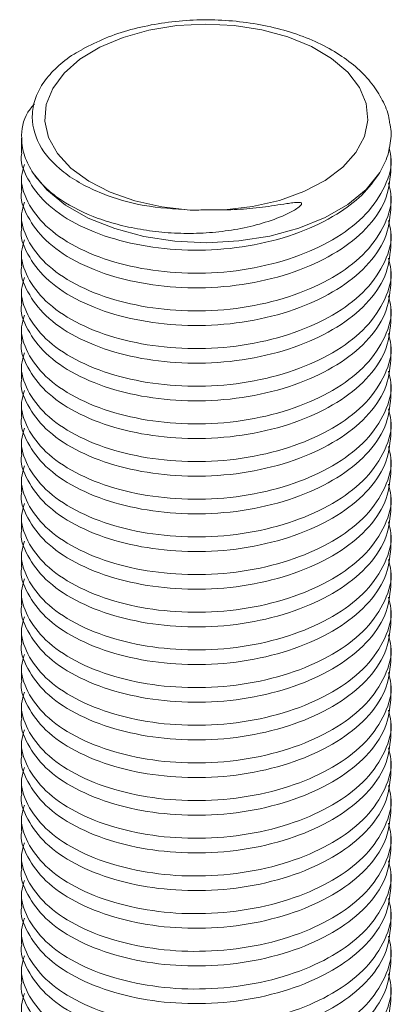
# Model space of a CAD drawing. Header units: millimetres. Extents: x 8 to 270, y 10 to 208.
# Tile 14 of 14: x 146.8 to 150.03, y 164.97 to 173.51. Entities that reach past the tile are written whole.
import ezdxf

# ---------------------------------------------------------------- set-up
doc = ezdxf.new("R2010")
doc.units = ezdxf.units.MM

msp = doc.modelspace()

# ---------------------------------------------------------------- linework, layer by layer
at = {"color": 7, "linetype": 'Continuous', "lineweight": 15}
for p, q in [((146.8217, 172.4798), (146.8217, 172.353)), ((150.0217, 172.1897), (150.0217, 172.3165)), ((146.8217, 172.1532), (146.8217, 172.0264)), ((150.0217, 171.8631), (150.0217, 171.9899)), ((146.8217, 171.8266), (146.8217, 171.6998)), ((150.0217, 171.5365), (150.0217, 171.6633)), ((146.8217, 171.5), (146.8217, 171.3731)), ((150.0217, 171.2098), (150.0217, 171.3367)), ((146.8217, 171.1734), (146.8217, 171.0465)), ((150.0217, 170.8832), (150.0217, 171.0101)), ((146.8217, 170.8467), (146.8217, 170.7199)), ((150.0217, 170.5566), (150.0217, 170.6834)), ((146.8217, 170.5201), (146.8217, 170.3933)), ((150.0217, 170.23), (150.0217, 170.3568)), ((146.8217, 170.1935), (146.8217, 170.0667)), ((150.0217, 169.9034), (150.0217, 170.0302)), ((146.8217, 169.8669), (146.8217, 169.7401)), ((150.0217, 169.5768), (150.0217, 169.7036)), ((146.8217, 169.5403), (146.8217, 169.4135)), ((150.0217, 169.2501), (150.0217, 169.377)), ((146.8217, 169.2137), (146.8217, 169.0868)), ((150.0217, 168.9235), (150.0217, 169.0504)), ((146.8217, 168.887), (146.8217, 168.7602)), ((150.0217, 168.5969), (150.0217, 168.7237)), ((146.8217, 168.5604), (146.8217, 168.4336)), ((150.0217, 168.2703), (150.0217, 168.3971)), ((146.8217, 168.2338), (146.8217, 168.107)), ((150.0217, 167.9437), (150.0217, 168.0705)), ((146.8217, 167.9072), (146.8217, 167.7804)), ((150.0217, 167.6171), (150.0217, 167.7439)), ((146.8217, 167.5806), (146.8217, 167.4538)), ((150.0217, 167.2904), (150.0217, 167.4173)), ((146.8217, 167.254), (146.8217, 167.1271)), ((150.0217, 166.9638), (150.0217, 167.0907)), ((146.8217, 166.9273), (146.8217, 166.8005)), ((150.0217, 166.6372), (150.0217, 166.764)), ((146.8217, 166.6007), (146.8217, 166.4739)), ((150.0217, 166.3106), (150.0217, 166.4374)), ((146.8217, 166.2741), (146.8217, 166.1473)), ((150.0217, 165.984), (150.0217, 166.1108)), ((146.8217, 165.9475), (146.8217, 165.8207)), ((150.0217, 165.6574), (150.0217, 165.7842)), ((146.8217, 165.6209), (146.8217, 165.4941)), ((150.0217, 165.3307), (150.0217, 165.4576)), ((146.8217, 165.2943), (146.8217, 165.1674)), ((150.0217, 165.0041), (150.0217, 165.131))]:
    msp.add_line(p, q, dxfattribs=at)
at = {"color": 7, "linetype": 'Continuous', "lineweight": 15, "flags": 128}
for points in [[(148.5787, 171.8577), (148.8232, 171.8865), (149.055, 171.94), (149.2667, 172.0164), (149.4515, 172.1132), (149.6035, 172.2275), (149.718, 172.3555), (149.7913, 172.4933), (149.8211, 172.6363), (149.8064, 172.7802), (149.7477, 172.9202), (149.6468, 173.052), (149.507, 173.1714), (149.3327, 173.2745), (149.1294, 173.3581), (148.9037, 173.4196), (148.6626, 173.4569), (148.4138, 173.469), (148.1654, 173.4553), (147.925, 173.4164), (147.7005, 173.3535), (147.4989, 173.2685), (147.3266, 173.1643), (147.1891, 173.044), (147.0908, 172.9116), (147.0349, 172.7712), (147.0229, 172.6272), (147.0555, 172.4844), (147.1315, 172.3471), (147.2485, 172.2198), (147.4028, 172.1066), (147.5895, 172.0109), (147.8026, 171.9359), (148.0354, 171.884), (148.2805, 171.8567)], [(149.9253, 172.1817), (149.8079, 172.0361), (149.6485, 171.9045), (149.452, 171.7908), (149.2244, 171.6985), (148.9725, 171.6303), (148.704, 171.5883), (148.4269, 171.5738), (148.1497, 171.5873), (147.8807, 171.6282), (147.6281, 171.6955), (147.3994, 171.787), (147.2017, 171.8999), (147.0408, 172.0309), (146.9217, 172.1761)]]:
    msp.add_lwpolyline(points, dxfattribs=at)
at = {"color": 7, "linetype": 'Continuous', "lineweight": 15}
for points, knots in [([(150.009, 172.6146), (150.0084, 172.6224), (150.0037, 172.6832), (149.9585, 172.7931), (149.8743, 172.9383), (149.7529, 173.0721), (149.6, 173.193), (149.4169, 173.2979), (149.2089, 173.3837), (148.9819, 173.4481), (148.742, 173.49), (148.4948, 173.5086), (148.246, 173.5037), (148.0011, 173.4755), (147.7662, 173.4239), (147.5441, 173.3514), (147.4142, 173.2852), (147.349, 173.252)], [0, 0, 0, 0, 0.0095638, 0.0745977, 0.1404689, 0.2084181, 0.2786372, 0.3503977, 0.4227442, 0.4949893, 0.5670197, 0.6388869, 0.7107056, 0.7826031, 0.8546889, 0.9271122, 1, 1, 1, 1]), ([(148.2805, 171.8567), (148.1455, 171.8656), (147.8757, 171.8834), (147.49, 171.9971), (147.1631, 172.1769), (146.9502, 172.4228), (146.8988, 172.6514), (146.9379, 172.8346), (147.0091, 172.9697), (147.1228, 173.096), (147.2377, 173.19), (147.325, 173.2354), (147.3501, 173.2485)], [0, 0, 0, 0, 0.120498, 0.24079, 0.381803, 0.52407, 0.667827, 0.742077, 0.818481, 0.892726, 0.969111, 1, 1, 1, 1]), ([(146.9328, 172.7782), (146.9125, 172.754), (146.8336, 172.6599), (146.8127, 172.501), (146.8371, 172.322), (146.8938, 172.2243), (146.9217, 172.1761)], [0, 0, 0, 0, 0.129834, 0.505035, 0.755727, 1, 1, 1, 1]), ([(150.0091, 172.6146), (150.0109, 172.6084), (150.0285, 172.5499), (150.0196, 172.4341), (149.9868, 172.2949), (149.9418, 172.2121), (149.9253, 172.1817)], [0, 0, 0, 0, 0.0430947, 0.4078094, 0.7830967, 1, 1, 1, 1]), ([(149.9253, 172.1817), (149.8777, 172.115), (149.7841, 171.9838), (149.5466, 171.8062), (149.2334, 171.6537), (148.8407, 171.545), (148.4192, 171.4991), (148.0031, 171.5185), (147.6146, 171.5979), (147.2775, 171.7324), (147.0166, 171.9132), (146.8673, 172.1239), (146.8042, 172.2766), (146.8224, 172.3516), (146.8227, 172.3529)], [0, 0, 0, 0, 0.079528, 0.156411, 0.248514, 0.343876, 0.439239, 0.531342, 0.623444, 0.718807, 0.81417, 0.906272, 0.998375, 1, 1, 1, 1]), ([(146.8459, 172.2507), (146.8356, 172.217), (146.8028, 172.1097), (146.863, 171.9243), (147.0178, 171.7134), (147.2772, 171.5326), (147.6147, 171.3981), (148.0031, 171.3187), (148.4192, 171.2993), (148.8408, 171.3452), (149.2332, 171.454), (149.5653, 171.6148), (149.8233, 171.8197), (149.9806, 172.0602), (150.0409, 172.2611), (150.0117, 172.3717), (150.005, 172.397)], [0, 0, 0, 0, 0.03535, 0.112405, 0.189459, 0.269241, 0.349023, 0.426078, 0.503132, 0.582914, 0.662696, 0.739751, 0.816806, 0.896587, 0.976369, 1, 1, 1, 1]), ([(150.0208, 172.1898), (150.0106, 172.1045), (149.9899, 171.9324), (149.8207, 171.6928), (149.566, 171.488), (149.233, 171.3272), (148.8408, 171.2184), (148.4192, 171.1725), (148.0031, 171.1919), (147.6146, 171.2713), (147.2775, 171.4058), (147.0166, 171.5866), (146.8673, 171.7973), (146.8042, 171.95), (146.8224, 172.025), (146.8227, 172.0263)], [0, 0, 0, 0, 0.083338, 0.16812, 0.250005, 0.331889, 0.416671, 0.501454, 0.583338, 0.665222, 0.750005, 0.834787, 0.916671, 0.998556, 1, 1, 1, 1]), ([(146.9217, 172.1761), (146.9476, 172.1381), (146.9781, 172.1017), (147.0483, 172.0317), (147.0882, 171.998), (147.2203, 171.9028), (147.3231, 171.8479), (147.4995, 171.7785), (147.5617, 171.7578), (147.6897, 171.722), (147.756, 171.7067), (147.8931, 171.6817), (147.9644, 171.6717), (148.1084, 171.6581), (148.1812, 171.6544), (148.3282, 171.6537), (148.4029, 171.6567), (148.5501, 171.6694), (148.6229, 171.679), (148.7669, 171.7053), (148.8384, 171.7221), (148.9756, 171.7626), (149.0421, 171.7864), (149.1364, 171.8294), (149.1667, 171.8448), (149.2092, 171.8714), (149.2231, 171.8807), (149.2378, 171.8948), (149.2406, 171.8978), (149.2455, 171.9042), (149.2478, 171.9078), (149.2478, 171.914), (149.2469, 171.9162), (149.2434, 171.9194), (149.2412, 171.9203), (149.2346, 171.9224), (149.23, 171.9229), (149.2074, 171.9242), (149.19, 171.922), (149.1549, 171.9178), (149.1374, 171.9153), (149.0849, 171.9073), (149.0498, 171.9017), (148.9435, 171.8858), (148.8714, 171.8765), (148.7262, 171.8632), (148.6528, 171.859), (148.5787, 171.8577)], [0, 0, 0, 0, 0.0625, 0.0625, 0.125, 0.125, 0.25, 0.25, 0.3125, 0.3125, 0.375, 0.375, 0.4375, 0.4375, 0.5, 0.5, 0.5625, 0.5625, 0.625, 0.625, 0.6875, 0.6875, 0.75, 0.75, 0.78125, 0.78125, 0.796875, 0.796875, 0.800781, 0.800781, 0.804688, 0.804688, 0.806641, 0.806641, 0.808594, 0.808594, 0.8125, 0.8125, 0.828125, 0.828125, 0.84375, 0.84375, 0.875, 0.875, 0.9375, 0.9375, 1, 1, 1, 1]), ([(146.8459, 171.9241), (146.8356, 171.8903), (146.8028, 171.7831), (146.863, 171.5977), (147.0178, 171.3867), (147.2772, 171.206), (147.6147, 171.0715), (148.0031, 170.9921), (148.4192, 170.9727), (148.8408, 171.0186), (149.2332, 171.1274), (149.5654, 171.2882), (149.8231, 171.4931), (149.9813, 171.7336), (150.0412, 171.9419), (150.0091, 172.0597), (150.0002, 172.0923)], [0, 0, 0, 0, 0.03511, 0.111642, 0.188174, 0.267414, 0.346654, 0.423186, 0.499718, 0.578958, 0.658199, 0.73473, 0.811262, 0.890502, 0.969743, 1, 1, 1, 1]), ([(150.0208, 171.8631), (150.0106, 171.7778), (149.9899, 171.6058), (149.8207, 171.3662), (149.566, 171.1614), (149.233, 171.0006), (148.8408, 170.8918), (148.4192, 170.8459), (148.0031, 170.8653), (147.6146, 170.9447), (147.2775, 171.0792), (147.0166, 171.26), (146.8673, 171.4707), (146.8042, 171.6234), (146.8224, 171.6984), (146.8227, 171.6997)], [0, 0, 0, 0, 0.083338, 0.16812, 0.250005, 0.331889, 0.416671, 0.501454, 0.583338, 0.665222, 0.750005, 0.834787, 0.916671, 0.998556, 1, 1, 1, 1]), ([(146.8459, 171.5974), (146.8356, 171.5637), (146.8028, 171.4565), (146.863, 171.2711), (147.0178, 171.0601), (147.2772, 170.8794), (147.6147, 170.7449), (148.0031, 170.6655), (148.4192, 170.6461), (148.8408, 170.692), (149.2332, 170.8008), (149.5654, 170.9616), (149.8231, 171.1665), (149.9813, 171.407), (150.0412, 171.6152), (150.0091, 171.7331), (150.0002, 171.7657)], [0, 0, 0, 0, 0.03511, 0.111642, 0.188174, 0.267414, 0.346654, 0.423186, 0.499718, 0.578958, 0.658199, 0.73473, 0.811262, 0.890502, 0.969743, 1, 1, 1, 1]), ([(150.0208, 171.5365), (150.0106, 171.4512), (149.9899, 171.2791), (149.8207, 171.0395), (149.566, 170.8348), (149.233, 170.674), (148.8408, 170.5651), (148.4192, 170.5193), (148.0031, 170.5386), (147.6146, 170.6181), (147.2775, 170.7526), (147.0166, 170.9334), (146.8673, 171.1441), (146.8042, 171.2968), (146.8224, 171.3718), (146.8227, 171.3731)], [0, 0, 0, 0, 0.083338, 0.1681204, 0.2500046, 0.3318889, 0.4166713, 0.5014537, 0.583338, 0.6652222, 0.7500046, 0.834787, 0.9166713, 0.9985556, 1, 1, 1, 1]), ([(146.8459, 171.2708), (146.8356, 171.2371), (146.8028, 171.1299), (146.863, 170.9445), (147.0178, 170.7335), (147.2772, 170.5528), (147.6147, 170.4183), (148.0031, 170.3388), (148.4192, 170.3195), (148.8408, 170.3653), (149.2332, 170.4742), (149.5654, 170.635), (149.8231, 170.8399), (149.9813, 171.0803), (150.0412, 171.2886), (150.0091, 171.4065), (150.0002, 171.4391)], [0, 0, 0, 0, 0.03511, 0.111642, 0.188174, 0.267414, 0.346654, 0.423186, 0.499718, 0.578958, 0.658199, 0.73473, 0.811262, 0.890502, 0.969743, 1, 1, 1, 1]), ([(150.0208, 171.2099), (150.0106, 171.1246), (149.9899, 170.9525), (149.8207, 170.7129), (149.566, 170.5082), (149.233, 170.3474), (148.8408, 170.2385), (148.4192, 170.1926), (148.0031, 170.212), (147.6146, 170.2915), (147.2775, 170.426), (147.0166, 170.6067), (146.8673, 170.8175), (146.8042, 170.9702), (146.8224, 171.0452), (146.8227, 171.0465)], [0, 0, 0, 0, 0.083338, 0.16812, 0.250005, 0.331889, 0.416671, 0.501454, 0.583338, 0.665222, 0.750005, 0.834787, 0.916671, 0.998556, 1, 1, 1, 1]), ([(146.8459, 170.9442), (146.8356, 170.9105), (146.8028, 170.8033), (146.863, 170.6179), (147.0178, 170.4069), (147.2772, 170.2262), (147.6147, 170.0917), (148.0031, 170.0122), (148.4192, 169.9928), (148.8408, 170.0387), (149.2332, 170.1476), (149.5654, 170.3084), (149.8231, 170.5132), (149.9813, 170.7537), (150.0412, 170.962), (150.0091, 171.0799), (150.0002, 171.1125)], [0, 0, 0, 0, 0.03511, 0.111642, 0.188174, 0.267414, 0.346654, 0.423186, 0.499718, 0.578958, 0.658199, 0.73473, 0.811262, 0.890502, 0.969743, 1, 1, 1, 1]), ([(150.0208, 170.8833), (150.0106, 170.798), (149.9899, 170.6259), (149.8207, 170.3863), (149.566, 170.1816), (149.233, 170.0207), (148.8408, 169.9119), (148.4192, 169.866), (148.0031, 169.8854), (147.6146, 169.9649), (147.2775, 170.0993), (147.0166, 170.2801), (146.8673, 170.4909), (146.8042, 170.6436), (146.8224, 170.7185), (146.8227, 170.7198)], [0, 0, 0, 0, 0.083338, 0.16812, 0.250005, 0.331889, 0.416671, 0.501454, 0.583338, 0.665222, 0.750005, 0.834787, 0.916671, 0.998556, 1, 1, 1, 1]), ([(146.8459, 170.6176), (146.8356, 170.5839), (146.8028, 170.4766), (146.863, 170.2913), (147.0178, 170.0803), (147.2772, 169.8996), (147.6147, 169.7651), (148.0031, 169.6856), (148.4192, 169.6662), (148.8408, 169.7121), (149.2332, 169.821), (149.5654, 169.9817), (149.8231, 170.1866), (149.9813, 170.4271), (150.0412, 170.6354), (150.0091, 170.7533), (150.0002, 170.7858)], [0, 0, 0, 0, 0.0351101, 0.1116418, 0.1881735, 0.267414, 0.3466544, 0.4231861, 0.4997178, 0.5789582, 0.6581986, 0.7347304, 0.8112621, 0.8905025, 0.9697429, 1, 1, 1, 1]), ([(150.0208, 170.5567), (150.0106, 170.4714), (149.9899, 170.2993), (149.8207, 170.0597), (149.566, 169.8549), (149.233, 169.6941), (148.8408, 169.5853), (148.4192, 169.5394), (148.0031, 169.5588), (147.6146, 169.6382), (147.2775, 169.7727), (147.0166, 169.9535), (146.8673, 170.1642), (146.8042, 170.3169), (146.8224, 170.3919), (146.8227, 170.3932)], [0, 0, 0, 0, 0.083338, 0.16812, 0.250005, 0.331889, 0.416671, 0.501454, 0.583338, 0.665222, 0.750005, 0.834787, 0.916671, 0.998556, 1, 1, 1, 1]), ([(146.8459, 170.291), (146.8356, 170.2573), (146.8028, 170.15), (146.863, 169.9646), (147.0178, 169.7537), (147.2772, 169.5729), (147.6147, 169.4384), (148.0031, 169.359), (148.4192, 169.3396), (148.8408, 169.3855), (149.2332, 169.4943), (149.5654, 169.6551), (149.8231, 169.86), (149.9813, 170.1005), (150.0412, 170.3088), (150.0091, 170.4267), (150.0002, 170.4592)], [0, 0, 0, 0, 0.03511, 0.111642, 0.188174, 0.267414, 0.346654, 0.423186, 0.499718, 0.578958, 0.658199, 0.73473, 0.811262, 0.890502, 0.969743, 1, 1, 1, 1]), ([(150.0208, 170.2301), (150.0106, 170.1448), (149.9899, 169.9727), (149.8207, 169.7331), (149.566, 169.5283), (149.233, 169.3675), (148.8408, 169.2587), (148.4192, 169.2128), (148.0031, 169.2322), (147.6146, 169.3116), (147.2775, 169.4461), (147.0166, 169.6269), (146.8673, 169.8376), (146.8042, 169.9903), (146.8224, 170.0653), (146.8227, 170.0666)], [0, 0, 0, 0, 0.083338, 0.16812, 0.250005, 0.331889, 0.416671, 0.501454, 0.583338, 0.665222, 0.750005, 0.834787, 0.916671, 0.998556, 1, 1, 1, 1]), ([(146.8459, 169.9644), (146.8356, 169.9306), (146.8028, 169.8234), (146.863, 169.638), (147.0178, 169.4271), (147.2772, 169.2463), (147.6147, 169.1118), (148.0031, 169.0324), (148.4192, 169.013), (148.8408, 169.0589), (149.2332, 169.1677), (149.5654, 169.3285), (149.8231, 169.5334), (149.9813, 169.7739), (150.0412, 169.9822), (150.0091, 170.1), (150.0002, 170.1326)], [0, 0, 0, 0, 0.03511, 0.111642, 0.188174, 0.267414, 0.346654, 0.423186, 0.499718, 0.578958, 0.658199, 0.73473, 0.811262, 0.890502, 0.969743, 1, 1, 1, 1]), ([(150.0208, 169.9034), (150.0106, 169.8181), (149.9899, 169.6461), (149.8207, 169.4065), (149.566, 169.2017), (149.233, 169.0409), (148.8408, 168.9321), (148.4192, 168.8862), (148.0031, 168.9056), (147.6146, 168.985), (147.2775, 169.1195), (147.0166, 169.3003), (146.8673, 169.511), (146.8042, 169.6637), (146.8224, 169.7387), (146.8227, 169.74)], [0, 0, 0, 0, 0.083338, 0.1681204, 0.2500046, 0.3318889, 0.4166713, 0.5014537, 0.583338, 0.6652222, 0.7500046, 0.834787, 0.9166713, 0.9985556, 1, 1, 1, 1]), ([(146.8459, 169.6378), (146.8356, 169.604), (146.8028, 169.4968), (146.863, 169.3114), (147.0178, 169.1004), (147.2772, 168.9197), (147.6147, 168.7852), (148.0031, 168.7058), (148.4192, 168.6864), (148.8408, 168.7323), (149.2332, 168.8411), (149.5654, 169.0019), (149.8231, 169.2068), (149.9813, 169.4473), (150.0412, 169.6555), (150.0091, 169.7734), (150.0002, 169.806)], [0, 0, 0, 0, 0.03511, 0.111642, 0.188174, 0.267414, 0.346654, 0.423186, 0.499718, 0.578958, 0.658199, 0.73473, 0.811262, 0.890502, 0.969743, 1, 1, 1, 1]), ([(150.0208, 169.5768), (150.0106, 169.4915), (149.9899, 169.3194), (149.8207, 169.0798), (149.566, 168.8751), (149.233, 168.7143), (148.8408, 168.6054), (148.4192, 168.5596), (148.0031, 168.5789), (147.6146, 168.6584), (147.2775, 168.7929), (147.0166, 168.9737), (146.8673, 169.1844), (146.8042, 169.3371), (146.8224, 169.4121), (146.8227, 169.4134)], [0, 0, 0, 0, 0.083338, 0.16812, 0.250005, 0.331889, 0.416671, 0.501454, 0.583338, 0.665222, 0.750005, 0.834787, 0.916671, 0.998556, 1, 1, 1, 1]), ([(146.8459, 169.3111), (146.8356, 169.2774), (146.8028, 169.1702), (146.863, 168.9848), (147.0178, 168.7738), (147.2772, 168.5931), (147.6147, 168.4586), (148.0031, 168.3792), (148.4192, 168.3598), (148.8408, 168.4056), (149.2332, 168.5145), (149.5654, 168.6753), (149.8231, 168.8802), (149.9813, 169.1206), (150.0412, 169.3289), (150.0091, 169.4468), (150.0002, 169.4794)], [0, 0, 0, 0, 0.0351101, 0.1116418, 0.1881735, 0.267414, 0.3466544, 0.4231861, 0.4997178, 0.5789582, 0.6581986, 0.7347304, 0.8112621, 0.8905025, 0.9697429, 1, 1, 1, 1]), ([(150.0208, 169.2502), (150.0106, 169.1649), (149.9899, 168.9928), (149.8207, 168.7532), (149.566, 168.5485), (149.233, 168.3877), (148.8408, 168.2788), (148.4192, 168.2329), (148.0031, 168.2523), (147.6146, 168.3318), (147.2775, 168.4663), (147.0166, 168.647), (146.8673, 168.8578), (146.8042, 169.0105), (146.8224, 169.0855), (146.8227, 169.0868)], [0, 0, 0, 0, 0.083338, 0.16812, 0.250005, 0.331889, 0.416671, 0.501454, 0.583338, 0.665222, 0.750005, 0.834787, 0.916671, 0.998556, 1, 1, 1, 1]), ([(146.8459, 168.9845), (146.8356, 168.9508), (146.8028, 168.8436), (146.863, 168.6582), (147.0178, 168.4472), (147.2772, 168.2665), (147.6147, 168.132), (148.0031, 168.0525), (148.4192, 168.0332), (148.8408, 168.079), (149.2332, 168.1879), (149.5654, 168.3487), (149.8231, 168.5535), (149.9813, 168.794), (150.0412, 169.0023), (150.0091, 169.1202), (150.0002, 169.1528)], [0, 0, 0, 0, 0.03511, 0.111642, 0.188174, 0.267414, 0.346654, 0.423186, 0.499718, 0.578958, 0.658199, 0.73473, 0.811262, 0.890502, 0.969743, 1, 1, 1, 1]), ([(150.0208, 168.9236), (150.0106, 168.8383), (149.9899, 168.6662), (149.8207, 168.4266), (149.566, 168.2219), (149.233, 168.061), (148.8408, 167.9522), (148.4192, 167.9063), (148.0031, 167.9257), (147.6146, 168.0052), (147.2775, 168.1396), (147.0166, 168.3204), (146.8673, 168.5312), (146.8042, 168.6839), (146.8224, 168.7588), (146.8227, 168.7601)], [0, 0, 0, 0, 0.083338, 0.16812, 0.250005, 0.331889, 0.416671, 0.501454, 0.583338, 0.665222, 0.750005, 0.834787, 0.916671, 0.998556, 1, 1, 1, 1]), ([(146.8459, 168.6579), (146.8356, 168.6242), (146.8028, 168.5169), (146.863, 168.3316), (147.0178, 168.1206), (147.2772, 167.9399), (147.6147, 167.8054), (148.0031, 167.7259), (148.4192, 167.7065), (148.8408, 167.7524), (149.2332, 167.8613), (149.5654, 168.022), (149.8231, 168.2269), (149.9813, 168.4674), (150.0412, 168.6757), (150.0091, 168.7936), (150.0002, 168.8261)], [0, 0, 0, 0, 0.03511, 0.111642, 0.188174, 0.267414, 0.346654, 0.423186, 0.499718, 0.578958, 0.658199, 0.73473, 0.811262, 0.890502, 0.969743, 1, 1, 1, 1]), ([(150.0208, 168.597), (150.0106, 168.5117), (149.9899, 168.3396), (149.8207, 168.1), (149.566, 167.8952), (149.233, 167.7344), (148.8408, 167.6256), (148.4192, 167.5797), (148.0031, 167.5991), (147.6146, 167.6785), (147.2775, 167.813), (147.0166, 167.9938), (146.8673, 168.2046), (146.8042, 168.3572), (146.8224, 168.4322), (146.8227, 168.4335)], [0, 0, 0, 0, 0.083338, 0.16812, 0.250005, 0.331889, 0.416671, 0.501454, 0.583338, 0.665222, 0.750005, 0.834787, 0.916671, 0.998556, 1, 1, 1, 1]), ([(146.8459, 168.3313), (146.8356, 168.2976), (146.8028, 168.1903), (146.863, 168.0049), (147.0178, 167.794), (147.2772, 167.6132), (147.6147, 167.4787), (148.0031, 167.3993), (148.4192, 167.3799), (148.8408, 167.4258), (149.2332, 167.5347), (149.5654, 167.6954), (149.8231, 167.9003), (149.9813, 168.1408), (150.0412, 168.3491), (150.0091, 168.467), (150.0002, 168.4995)], [0, 0, 0, 0, 0.03511, 0.111642, 0.188174, 0.267414, 0.346654, 0.423186, 0.499718, 0.578958, 0.658199, 0.73473, 0.811262, 0.890502, 0.969743, 1, 1, 1, 1]), ([(150.0208, 168.2704), (150.0106, 168.1851), (149.9899, 168.013), (149.8207, 167.7734), (149.566, 167.5686), (149.233, 167.4078), (148.8408, 167.299), (148.4192, 167.2531), (148.0031, 167.2725), (147.6146, 167.3519), (147.2775, 167.4864), (147.0166, 167.6672), (146.8673, 167.8779), (146.8042, 168.0306), (146.8224, 168.1056), (146.8227, 168.1069)], [0, 0, 0, 0, 0.083338, 0.16812, 0.250005, 0.331889, 0.416671, 0.501454, 0.583338, 0.665222, 0.750005, 0.834787, 0.916671, 0.998556, 1, 1, 1, 1]), ([(146.8459, 168.0047), (146.8356, 167.9709), (146.8028, 167.8637), (146.863, 167.6783), (147.0178, 167.4674), (147.2772, 167.2866), (147.6147, 167.1521), (148.0031, 167.0727), (148.4192, 167.0533), (148.8408, 167.0992), (149.2332, 167.208), (149.5654, 167.3688), (149.8231, 167.5737), (149.9813, 167.8142), (150.0412, 168.0225), (150.0091, 168.1403), (150.0002, 168.1729)], [0, 0, 0, 0, 0.03511, 0.111642, 0.188174, 0.267414, 0.346654, 0.423186, 0.499718, 0.578958, 0.658199, 0.73473, 0.811262, 0.890502, 0.969743, 1, 1, 1, 1]), ([(150.0208, 167.9437), (150.0106, 167.8584), (149.9899, 167.6864), (149.8207, 167.4468), (149.566, 167.242), (149.233, 167.0812), (148.8408, 166.9724), (148.4192, 166.9265), (148.0031, 166.9459), (147.6146, 167.0253), (147.2775, 167.1598), (147.0166, 167.3406), (146.8673, 167.5513), (146.8042, 167.704), (146.8224, 167.779), (146.8227, 167.7803)], [0, 0, 0, 0, 0.083338, 0.16812, 0.250005, 0.331889, 0.416671, 0.501454, 0.583338, 0.665222, 0.750005, 0.834787, 0.916671, 0.998556, 1, 1, 1, 1]), ([(146.8459, 167.6781), (146.8356, 167.6443), (146.8028, 167.5371), (146.863, 167.3517), (147.0178, 167.1407), (147.2772, 166.96), (147.6147, 166.8255), (148.0031, 166.7461), (148.4192, 166.7267), (148.8408, 166.7726), (149.2332, 166.8814), (149.5654, 167.0422), (149.8231, 167.2471), (149.9813, 167.4876), (150.0412, 167.6958), (150.0091, 167.8137), (150.0002, 167.8463)], [0, 0, 0, 0, 0.03511, 0.111642, 0.188174, 0.267414, 0.346654, 0.423186, 0.499718, 0.578958, 0.658199, 0.73473, 0.811262, 0.890502, 0.969743, 1, 1, 1, 1]), ([(150.0208, 167.6171), (150.0106, 167.5318), (149.9899, 167.3597), (149.8207, 167.1201), (149.566, 166.9154), (149.233, 166.7546), (148.8408, 166.6457), (148.4192, 166.5999), (148.0031, 166.6192), (147.6146, 166.6987), (147.2775, 166.8332), (147.0166, 167.014), (146.8673, 167.2247), (146.8042, 167.3774), (146.8224, 167.4524), (146.8227, 167.4537)], [0, 0, 0, 0, 0.083338, 0.1681204, 0.2500046, 0.3318889, 0.4166713, 0.5014537, 0.583338, 0.6652222, 0.7500046, 0.834787, 0.9166713, 0.9985556, 1, 1, 1, 1]), ([(146.8459, 167.3514), (146.8356, 167.3177), (146.8028, 167.2105), (146.863, 167.0251), (147.0178, 166.8141), (147.2772, 166.6334), (147.6147, 166.4989), (148.0031, 166.4195), (148.4192, 166.4001), (148.8408, 166.4459), (149.2332, 166.5548), (149.5654, 166.7156), (149.8231, 166.9205), (149.9813, 167.161), (150.0412, 167.3692), (150.0091, 167.4871), (150.0002, 167.5197)], [0, 0, 0, 0, 0.03511, 0.111642, 0.188174, 0.267414, 0.346654, 0.423186, 0.499718, 0.578958, 0.658199, 0.73473, 0.811262, 0.890502, 0.969743, 1, 1, 1, 1]), ([(150.0208, 167.2905), (150.0106, 167.2052), (149.9899, 167.0331), (149.8207, 166.7935), (149.566, 166.5888), (149.233, 166.428), (148.8408, 166.3191), (148.4192, 166.2732), (148.0031, 166.2926), (147.6146, 166.3721), (147.2775, 166.5066), (147.0166, 166.6873), (146.8673, 166.8981), (146.8042, 167.0508), (146.8224, 167.1258), (146.8227, 167.1271)], [0, 0, 0, 0, 0.083338, 0.16812, 0.250005, 0.331889, 0.416671, 0.501454, 0.583338, 0.665222, 0.750005, 0.834787, 0.916671, 0.998556, 1, 1, 1, 1]), ([(146.8459, 167.0248), (146.8356, 166.9911), (146.8028, 166.8839), (146.863, 166.6985), (147.0178, 166.4875), (147.2772, 166.3068), (147.6147, 166.1723), (148.0031, 166.0928), (148.4192, 166.0735), (148.8408, 166.1193), (149.2332, 166.2282), (149.5654, 166.389), (149.8231, 166.5938), (149.9813, 166.8343), (150.0412, 167.0426), (150.0091, 167.1605), (150.0002, 167.1931)], [0, 0, 0, 0, 0.03511, 0.111642, 0.188174, 0.267414, 0.346654, 0.423186, 0.499718, 0.578958, 0.658199, 0.73473, 0.811262, 0.890502, 0.969743, 1, 1, 1, 1]), ([(150.0208, 166.9639), (150.0106, 166.8786), (149.9899, 166.7065), (149.8207, 166.4669), (149.566, 166.2622), (149.233, 166.1013), (148.8408, 165.9925), (148.4192, 165.9466), (148.0031, 165.966), (147.6146, 166.0455), (147.2775, 166.1799), (147.0166, 166.3607), (146.8673, 166.5715), (146.8042, 166.7242), (146.8224, 166.7991), (146.8227, 166.8004)], [0, 0, 0, 0, 0.083338, 0.16812, 0.250005, 0.331889, 0.416671, 0.501454, 0.583338, 0.665222, 0.750005, 0.834787, 0.916671, 0.998556, 1, 1, 1, 1]), ([(146.8459, 166.6982), (146.8356, 166.6645), (146.8028, 166.5572), (146.863, 166.3719), (147.0178, 166.1609), (147.2772, 165.9802), (147.6147, 165.8457), (148.0031, 165.7662), (148.4192, 165.7468), (148.8408, 165.7927), (149.2332, 165.9016), (149.5654, 166.0623), (149.8231, 166.2672), (149.9813, 166.5077), (150.0412, 166.716), (150.0091, 166.8339), (150.0002, 166.8664)], [0, 0, 0, 0, 0.03511, 0.111642, 0.188174, 0.267414, 0.346654, 0.423186, 0.499718, 0.578958, 0.658199, 0.73473, 0.811262, 0.890502, 0.969743, 1, 1, 1, 1]), ([(150.0208, 166.6373), (150.0106, 166.552), (149.9899, 166.3799), (149.8207, 166.1403), (149.566, 165.9355), (149.233, 165.7747), (148.8408, 165.6659), (148.4192, 165.62), (148.0031, 165.6394), (147.6146, 165.7188), (147.2775, 165.8533), (147.0166, 166.0341), (146.8673, 166.2449), (146.8042, 166.3975), (146.8224, 166.4725), (146.8227, 166.4738)], [0, 0, 0, 0, 0.083338, 0.1681204, 0.2500046, 0.3318889, 0.4166713, 0.5014537, 0.583338, 0.6652222, 0.7500046, 0.834787, 0.9166713, 0.9985556, 1, 1, 1, 1]), ([(146.8459, 166.3716), (146.8356, 166.3379), (146.8028, 166.2306), (146.863, 166.0452), (147.0178, 165.8343), (147.2772, 165.6535), (147.6147, 165.5191), (148.0031, 165.4396), (148.4192, 165.4202), (148.8408, 165.4661), (149.2332, 165.575), (149.5654, 165.7357), (149.8231, 165.9406), (149.9813, 166.1811), (150.0412, 166.3894), (150.0091, 166.5073), (150.0002, 166.5398)], [0, 0, 0, 0, 0.0351101, 0.1116418, 0.1881735, 0.267414, 0.3466544, 0.4231861, 0.4997178, 0.5789582, 0.6581986, 0.7347304, 0.8112621, 0.8905025, 0.9697429, 1, 1, 1, 1]), ([(150.0208, 166.3107), (150.0106, 166.2254), (149.9899, 166.0533), (149.8207, 165.8137), (149.566, 165.6089), (149.233, 165.4481), (148.8408, 165.3393), (148.4192, 165.2934), (148.0031, 165.3128), (147.6146, 165.3922), (147.2775, 165.5267), (147.0166, 165.7075), (146.8673, 165.9182), (146.8042, 166.0709), (146.8224, 166.1459), (146.8227, 166.1472)], [0, 0, 0, 0, 0.083338, 0.16812, 0.250005, 0.331889, 0.416671, 0.501454, 0.583338, 0.665222, 0.750005, 0.834787, 0.916671, 0.998556, 1, 1, 1, 1]), ([(146.8459, 166.045), (146.8356, 166.0112), (146.8028, 165.904), (146.863, 165.7186), (147.0178, 165.5077), (147.2772, 165.3269), (147.6147, 165.1924), (148.0031, 165.113), (148.4192, 165.0936), (148.8408, 165.1395), (149.2332, 165.2483), (149.5654, 165.4091), (149.8231, 165.614), (149.9813, 165.8545), (150.0412, 166.0628), (150.0091, 166.1806), (150.0002, 166.2132)], [0, 0, 0, 0, 0.03511, 0.111642, 0.188174, 0.267414, 0.346654, 0.423186, 0.499718, 0.578958, 0.658199, 0.73473, 0.811262, 0.890502, 0.969743, 1, 1, 1, 1]), ([(150.0208, 165.9841), (150.0106, 165.8987), (149.9899, 165.7267), (149.8207, 165.4871), (149.566, 165.2823), (149.233, 165.1215), (148.8408, 165.0127), (148.4192, 164.9668), (148.0031, 164.9862), (147.6146, 165.0656), (147.2775, 165.2001), (147.0166, 165.3809), (146.8673, 165.5916), (146.8042, 165.7443), (146.8224, 165.8193), (146.8227, 165.8206)], [0, 0, 0, 0, 0.083338, 0.16812, 0.250005, 0.331889, 0.416671, 0.501454, 0.583338, 0.665222, 0.750005, 0.834787, 0.916671, 0.998556, 1, 1, 1, 1]), ([(146.8459, 165.7184), (146.8356, 165.6846), (146.8028, 165.5774), (146.863, 165.392), (147.0178, 165.181), (147.2772, 165.0003), (147.6147, 164.8658), (148.0031, 164.7864), (148.4192, 164.767), (148.8408, 164.8129), (149.2332, 164.9217), (149.5654, 165.0825), (149.8231, 165.2874), (149.9813, 165.5279), (150.0412, 165.7361), (150.0091, 165.854), (150.0002, 165.8866)], [0, 0, 0, 0, 0.03511, 0.111642, 0.188174, 0.267414, 0.346654, 0.423186, 0.499718, 0.578958, 0.658199, 0.73473, 0.811262, 0.890502, 0.969743, 1, 1, 1, 1]), ([(150.0208, 165.6574), (150.0106, 165.5721), (149.9899, 165.4), (149.8207, 165.1604), (149.566, 164.9557), (149.233, 164.7949), (148.8408, 164.686), (148.4192, 164.6402), (148.0031, 164.6595), (147.6146, 164.739), (147.2775, 164.8735), (147.0166, 165.0543), (146.8673, 165.265), (146.8042, 165.4177), (146.8224, 165.4927), (146.8227, 165.494)], [0, 0, 0, 0, 0.083338, 0.16812, 0.250005, 0.331889, 0.416671, 0.501454, 0.583338, 0.665222, 0.750005, 0.834787, 0.916671, 0.998556, 1, 1, 1, 1]), ([(146.8459, 165.3917), (146.8356, 165.358), (146.8028, 165.2508), (146.863, 165.0654), (147.0178, 164.8544), (147.2772, 164.6737), (147.6147, 164.5392), (148.0031, 164.4598), (148.4192, 164.4404), (148.8408, 164.4863), (149.2332, 164.5951), (149.5654, 164.7559), (149.8231, 164.9608), (149.9813, 165.2013), (150.0412, 165.4095), (150.0091, 165.5274), (150.0002, 165.56)], [0, 0, 0, 0, 0.03511, 0.111642, 0.188174, 0.267414, 0.346654, 0.423186, 0.499718, 0.578958, 0.658199, 0.73473, 0.811262, 0.890502, 0.969743, 1, 1, 1, 1]), ([(150.0208, 165.3308), (150.0106, 165.2455), (149.9899, 165.0734), (149.8207, 164.8338), (149.566, 164.6291), (149.233, 164.4683), (148.8408, 164.3594), (148.4192, 164.3135), (148.0031, 164.3329), (147.6146, 164.4124), (147.2775, 164.5469), (147.0166, 164.7276), (146.8673, 164.9384), (146.8042, 165.0911), (146.8224, 165.1661), (146.8227, 165.1674)], [0, 0, 0, 0, 0.083338, 0.16812, 0.250005, 0.331889, 0.416671, 0.501454, 0.583338, 0.665222, 0.750005, 0.834787, 0.916671, 0.998556, 1, 1, 1, 1]), ([(146.8459, 165.0651), (146.8356, 165.0314), (146.8028, 164.9242), (146.863, 164.7388), (147.0178, 164.5278), (147.2772, 164.3471), (147.6147, 164.2126), (148.0031, 164.1331), (148.4192, 164.1138), (148.8408, 164.1596), (149.2332, 164.2685), (149.5654, 164.4293), (149.8231, 164.6341), (149.9813, 164.8746), (150.0412, 165.0829), (150.0091, 165.2008), (150.0002, 165.2334)], [0, 0, 0, 0, 0.03511, 0.111642, 0.188174, 0.267414, 0.346654, 0.423186, 0.499718, 0.578958, 0.658199, 0.73473, 0.811262, 0.890502, 0.969743, 1, 1, 1, 1]), ([(150.0208, 165.0042), (150.0106, 164.9189), (149.9899, 164.7468), (149.8207, 164.5072), (149.566, 164.3025), (149.233, 164.1417), (148.8408, 164.0328), (148.4192, 163.9869), (148.0031, 164.0063), (147.6146, 164.0858), (147.2775, 164.2202), (147.0166, 164.401), (146.8673, 164.6118), (146.8042, 164.7645), (146.8224, 164.8395), (146.8227, 164.8408)], [0, 0, 0, 0, 0.083338, 0.16812, 0.250005, 0.331889, 0.416671, 0.501454, 0.583338, 0.665222, 0.750005, 0.834787, 0.916671, 0.998556, 1, 1, 1, 1])]:
    msp.add_open_spline(points, degree=3, knots=knots, dxfattribs=at)
for points in [[(148.4316, 171.8595), (148.381, 171.8569), (148.3306, 171.856), (148.2805, 171.8567)], [(148.5787, 171.8577), (148.5298, 171.8568), (148.4808, 171.8574), (148.4316, 171.8595)]]:
    msp.add_open_spline(points, degree=3, dxfattribs=at)

doc.saveas('drawing.dxf')
